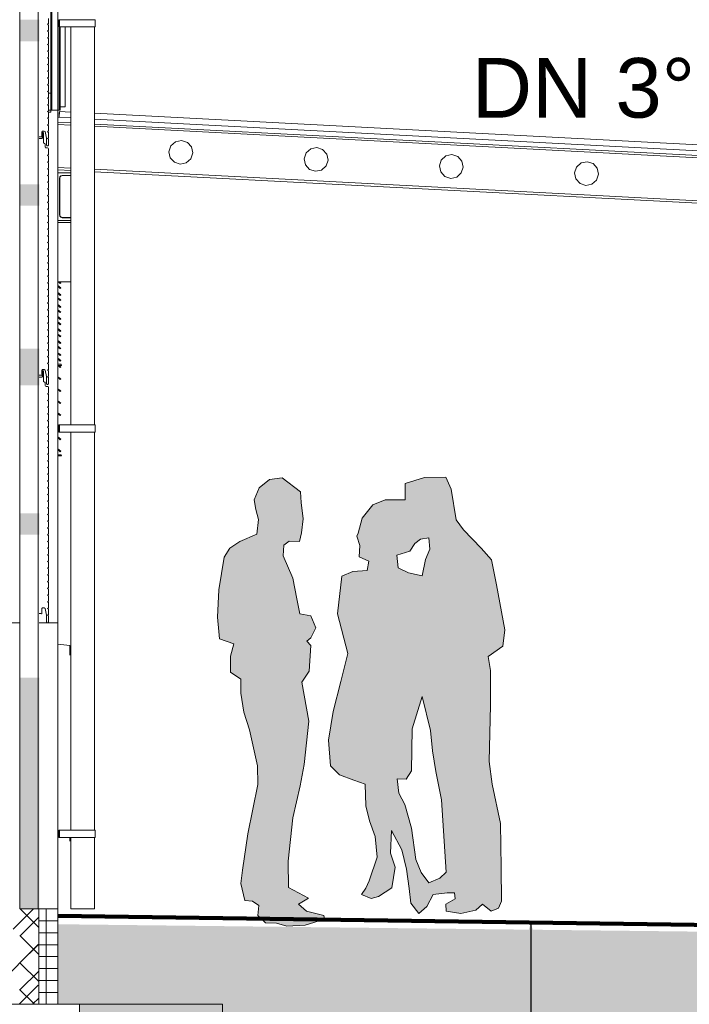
# Model space of a CAD drawing. Header units: metres. Extents: x -69 to 133, y -8 to 26.
# Tile 104 of 108: x 114.09 to 116.89, y -0.4 to 3.73. Entities that reach past the tile are written whole.
import ezdxf

# ---------------------------------------------------------------- set-up
doc = ezdxf.new("R2010")
doc.units = ezdxf.units.M
doc.header["$MEASUREMENT"] = 0
for name, color, linetype in [('10 Fassade', 7, 'Continuous'), ('10 Wand außen', 7, 'Continuous'), ('20 Decke', 7, 'Continuous'), ('20 Fundament', 7, 'Continuous'), ('20 Träger', 7, 'Continuous'), ('30 Dachaufbau', 7, 'Continuous'), ('30 Dachentwässerung', 7, 'Continuous'), ('30 Dachstuhl', 7, 'Continuous'), ('50 Sanitäreinrichtung', 7, 'Continuous'), ('60 Ausstattung außen', 7, 'Continuous'), ('60 Gelände 2D Übersicht', 7, 'Continuous'), ('90 Allgemein Beschriftung', 7, 'Continuous'), ('94 Genehmigungsplanung Bemaßung', 7, 'Continuous')]:
    doc.layers.add(name, color=color, linetype=linetype)
doc.styles.add('ERSTELLTER_STIL_2', font='arial.ttf')
doc.dimstyles.new('ERSTELLTER_STIL__2', dxfattribs={"dimtxt": 0.25, "dimasz": 0.19, "dimexe": 0.18, "dimexo": 0.1, "dimgap": 0, "dimtad": 1, "dimtih": 1, "dimtoh": 1, "dimzin": 0, "dimdsep": 46, "dimtxsty": 'ERSTELLTER_STIL_2', "dimblk": 'ARROWHEAD_6', "dimblk1": 'ARROWHEAD_6', "dimblk2": 'ARROWHEAD_6', "dimcen": 0.09, "dimclrd": 7, "dimclre": 7, "dimclrt": 7, "dimazin": 0, "dimtfac": 1, "dimtdec": 4, "dimtmove": 0, "dimatfit": 3, "dimfxl": 1, "dimtolj": 1, "dimtzin": 0, "dimarcsym": 0})
doc.dimstyles.new('ERSTELLTER_STIL__3', dxfattribs={"dimtxt": 0.18, "dimasz": 0.3648, "dimexe": 0.18, "dimexo": 0.0625, "dimgap": 0, "dimtad": 0, "dimtih": 1, "dimtoh": 1, "dimdec": 4, "dimzin": 0, "dimdsep": 46, "dimcen": 0.09, "dimadec": 0, "dimazin": 0, "dimtfac": 1, "dimtdec": 4, "dimtmove": 0, "dimatfit": 3, "dimldrblk": 'ARROWHEAD_5', "dimfxl": 1, "dimtolj": 1, "dimtzin": 0, "dimarcsym": 0})

# ---------------------------------------------------------------- blocks, each defined once
blk = doc.blocks.new('Gruppierung Kontur 03 27[16]_1', base_point=(115.2467, -0.0701))
at = {"layer": '60 Ausstattung außen', "linetype": 'Continuous', "lineweight": 0, "true_color": 0xffffff}
blk.add_hatch(color=7, dxfattribs=at).paths.add_polyline_path([(115.2626, 1.2376), (115.2497, 1.3003), (115.2331, 1.387), (115.1927, 1.4808), (115.1951, 1.5259), (115.2176, 1.5425), (115.2603, 1.5413), (115.2698, 1.5781), (115.2769, 1.6363), (115.2686, 1.7051), (115.2651, 1.7491), (115.188, 1.8084), (115.1358, 1.8013), (115.0919, 1.7669), (115.0706, 1.7158), (115.0777, 1.6755), (115.0884, 1.6339), (115.0824, 1.5722), (115.0113, 1.5413), (114.9686, 1.5128), (114.9449, 1.476), (114.9235, 1.3383), (114.9176, 1.2244), (114.9223, 1.1638), (114.9259, 1.133), (114.9852, 1.1116), (114.9723, 1.0607), (114.9723, 0.9933), (115.0144, 0.9639), (115.0144, 0.9049), (115.027, 0.8249), (115.051, 0.7513), (115.0848, 0.6), (115.086, 0.5216), (115.0445, 0.3151), (115.022, 0.1631), (115.0149, 0.1074), (115.0315, 0.0361), (115.0635, 0.0326), (115.0907, 0.0148), (115.0866, -0.028), (115.118, -0.0588), (115.1643, -0.06), (115.2082, -0.0719), (115.2852, -0.0683), (115.3659, -0.0422), (115.3635, -0.0268), (115.29, -0.009), (115.2568, 0.0207), (115.2983, 0.0456), (115.2153, 0.0895), (115.2141, 0.1999), (115.2331, 0.3828), (115.2639, 0.5157), (115.2805, 0.6059), (115.2995, 0.7875), (115.271, 0.9512), (115.3018, 0.9976), (115.309, 1.1045), (115.2921, 1.1239), (115.3089, 1.1365), (115.3299, 1.1786), (115.3089, 1.2292)])
h = blk.add_hatch(color=7, dxfattribs=at)
h.paths.add_polyline_path([(115.4631, 1.0712), (115.4335, 0.9537), (115.4015, 0.8279), (115.3825, 0.708), (115.3908, 0.6), (115.4287, 0.5632), (115.488, 0.5406), (115.5367, 0.5228), (115.539, 0.4326), (115.5545, 0.3697), (115.5782, 0.3032), (115.5865, 0.2178), (115.5533, 0.118), (115.539, 0.0872), (115.5212, 0.0599), (115.5616, 0.0444), (115.5924, 0.0528), (115.6481, 0.0884), (115.6624, 0.175), (115.6422, 0.2344), (115.647, 0.3293), (115.6896, 0.2474), (115.7098, 0.1667), (115.7205, 0.086), (115.7276, 0.0243), (115.7608, -0.0185), (115.7952, 0.01), (115.8213, 0.0599), (115.8794, 0.067), (115.9102, 0.0682), (115.9138, 0.0421), (115.8747, 0.0195), (115.8758, -0.009), (115.9375, -0.0185), (116.0004, -0.0054), (116.0283, 0.0206), (116.0644, -0.009), (116.0952, 0.0029), (116.1071, 0.0326), (116.1059, 0.1738), (116.1035, 0.359), (116.068, 0.524), (116.0561, 0.6178), (116.0608, 0.8552), (116.062, 1), (116.0514, 1.0582), (116.1125, 1.1028), (116.1209, 1.1702), (116.0872, 1.3597), (116.0656, 1.4642), (116.0217, 1.5128), (115.9482, 1.59), (115.9173, 1.6315), (115.896, 1.7609), (115.8735, 1.8108), (115.7845, 1.8096), (115.7039, 1.7847), (115.7039, 1.7158), (115.6197, 1.7158), (115.5687, 1.6956), (115.5236, 1.6387), (115.507, 1.5757), (115.5011, 1.5639), (115.5141, 1.5247), (115.5106, 1.4772), (115.5509, 1.4594), (115.545, 1.4202), (115.4845, 1.4155), (115.4382, 1.3965), (115.4204, 1.2374)])
h.paths.add_polyline_path([(115.775, 0.8908), (115.8094, 0.7484), (115.8177, 0.6629), (115.832, 0.5762), (115.8557, 0.4575), (115.8758, 0.1548), (115.8486, 0.1287), (115.8023, 0.1097), (115.7715, 0.1525), (115.7478, 0.2071), (115.73, 0.3388), (115.7027, 0.4385), (115.6778, 0.486), (115.6707, 0.5454), (115.7086, 0.5442), (115.7306, 0.5792), (115.7335, 0.7555)], flags=0)
h.paths.add_polyline_path([(115.7181, 1.4096), (115.6742, 1.4309), (115.6683, 1.4843), (115.7228, 1.501), (115.7442, 1.533), (115.7679, 1.5508), (115.8023, 1.5568), (115.8071, 1.5093), (115.7893, 1.4654), (115.775, 1.3977)], flags=0)
at = {"layer": '60 Ausstattung außen', "color": 7, "linetype": 'Continuous', "lineweight": 13, "flags": 128}
for points in [[(115.2626, 1.2376), (115.2497, 1.3003), (115.2331, 1.387), (115.1927, 1.4808), (115.1951, 1.5259), (115.2176, 1.5425), (115.2603, 1.5413), (115.2698, 1.5781), (115.2769, 1.6363), (115.2686, 1.7051), (115.2651, 1.7491), (115.188, 1.8084), (115.1358, 1.8013), (115.0919, 1.7669), (115.0706, 1.7158), (115.0777, 1.6755), (115.0884, 1.6339), (115.0824, 1.5722), (115.0113, 1.5413), (114.9686, 1.5128), (114.9449, 1.476), (114.9235, 1.3383), (114.9176, 1.2244), (114.9223, 1.1638), (114.9259, 1.133), (114.9852, 1.1116), (114.9723, 1.0607), (114.9723, 0.9933), (115.0144, 0.9639), (115.0144, 0.9049), (115.027, 0.8249), (115.051, 0.7513), (115.0848, 0.6), (115.086, 0.5216), (115.0445, 0.3151), (115.022, 0.1631), (115.0149, 0.1074), (115.0315, 0.0361), (115.0635, 0.0326), (115.0907, 0.0148), (115.0866, -0.028), (115.118, -0.0588), (115.1643, -0.06), (115.2082, -0.0719), (115.2852, -0.0683), (115.3659, -0.0422), (115.3635, -0.0268), (115.29, -0.009), (115.2568, 0.0207), (115.2983, 0.0456), (115.2153, 0.0895), (115.2141, 0.1999), (115.2331, 0.3828), (115.2639, 0.5157), (115.2805, 0.6059), (115.2995, 0.7875), (115.271, 0.9512), (115.3018, 0.9976), (115.309, 1.1045), (115.2921, 1.1239), (115.3089, 1.1365), (115.3299, 1.1786), (115.3089, 1.2292)], [(115.4631, 1.0712), (115.4335, 0.9537), (115.4015, 0.8279), (115.3825, 0.708), (115.3908, 0.6), (115.4287, 0.5632), (115.488, 0.5406), (115.5367, 0.5228), (115.539, 0.4326), (115.5545, 0.3697), (115.5782, 0.3032), (115.5865, 0.2178), (115.5533, 0.118), (115.539, 0.0872), (115.5212, 0.0599), (115.5616, 0.0444), (115.5924, 0.0528), (115.6481, 0.0884), (115.6624, 0.175), (115.6422, 0.2344), (115.647, 0.3293), (115.6896, 0.2474), (115.7098, 0.1667), (115.7205, 0.086), (115.7276, 0.0243), (115.7608, -0.0185), (115.7952, 0.01), (115.8213, 0.0599), (115.8794, 0.067), (115.9102, 0.0682), (115.9138, 0.0421), (115.8747, 0.0195), (115.8758, -0.009), (115.9375, -0.0185), (116.0004, -0.0054), (116.0283, 0.0206), (116.0644, -0.009), (116.0952, 0.0029), (116.1071, 0.0326), (116.1059, 0.1738), (116.1035, 0.359), (116.068, 0.524), (116.0561, 0.6178), (116.0608, 0.8552), (116.062, 1), (116.0514, 1.0582), (116.1125, 1.1028), (116.1209, 1.1702), (116.0872, 1.3597), (116.0656, 1.4642), (116.0217, 1.5128), (115.9482, 1.59), (115.9173, 1.6315), (115.896, 1.7609), (115.8735, 1.8108), (115.7845, 1.8096), (115.7039, 1.7847), (115.7039, 1.7158), (115.6197, 1.7158), (115.5687, 1.6956), (115.5236, 1.6387), (115.507, 1.5757), (115.5011, 1.5639), (115.5141, 1.5247), (115.5106, 1.4772), (115.5509, 1.4594), (115.545, 1.4202), (115.4845, 1.4155), (115.4382, 1.3965), (115.4204, 1.2374)], [(115.7181, 1.4096), (115.6742, 1.4309), (115.6683, 1.4843), (115.7228, 1.501), (115.7442, 1.533), (115.7679, 1.5508), (115.8023, 1.5568), (115.8071, 1.5093), (115.7893, 1.4654), (115.775, 1.3977)], [(115.775, 0.8908), (115.8094, 0.7484), (115.8177, 0.6629), (115.832, 0.5762), (115.8557, 0.4575), (115.8758, 0.1548), (115.8486, 0.1287), (115.8023, 0.1097), (115.7715, 0.1525), (115.7478, 0.2071), (115.73, 0.3388), (115.7027, 0.4385), (115.6778, 0.486), (115.6707, 0.5454), (115.7086, 0.5442), (115.7306, 0.5792), (115.7335, 0.7555)]]:
    blk.add_lwpolyline(points, close=True, dxfattribs=at)
blk = doc.blocks.new('*D76', base_point=(-33214.851, 0))
at = {"layer": '94 Genehmigungsplanung Bemaßung', "color": 7, "linetype": 'Continuous', "lineweight": 13}
for p, q in [((98.4284, 9.0585), (98.4284, 9.4335)), ((114.2584, 9.0585), (114.2584, 9.4335)), ((98.5284, 9.346), (98.3284, 9.146)), ((114.1584, 9.146), (114.3584, 9.346)), ((98.2784, 9.246), (98.4284, 9.246)), ((98.4284, 9.246), (114.2584, 9.246)), ((114.2584, 9.246), (114.4084, 9.246))]:
    blk.add_line(p, q, dxfattribs=at)
at = {"layer": '94 Genehmigungsplanung Bemaßung', "color": 7, "lineweight": 13, "insert": (105.9144, 9.296), "char_height": 0.25, "attachment_point": 7, "style": 'ERSTELLTER_STIL_2'}
blk.add_mtext('\\A1;{\\pql;\\fArial|b0|i0|c0|p0;\\W1.000000;15,83}', dxfattribs=at)
blk = doc.blocks.new('ARROWHEAD_6')
at = {"color": 0, "linetype": 'Continuous', "lineweight": 0}
for p, q in [((-0.5, -0.5), (0.5, 0.5)), ((0, 0), (-1, 0))]:
    blk.add_line(p, q, dxfattribs=at)
blk = doc.blocks.new('*D79', base_point=(-33214.851, 0))
at = {"layer": '94 Genehmigungsplanung Bemaßung', "color": 7, "linetype": 'Continuous', "lineweight": 13}
for p, q in [((106.3384, 8.2585), (106.3384, 8.6335)), ((114.248, 8.2585), (114.248, 8.6335)), ((106.4384, 8.546), (106.2384, 8.346)), ((114.148, 8.346), (114.348, 8.546)), ((106.3384, 8.446), (114.248, 8.446)), ((114.248, 8.446), (114.398, 8.446))]:
    blk.add_line(p, q, dxfattribs=at)
at = {"layer": '94 Genehmigungsplanung Bemaßung', "color": 7, "lineweight": 13, "insert": (109.9595, 8.496), "char_height": 0.25, "attachment_point": 7, "style": 'ERSTELLTER_STIL_2'}
blk.add_mtext('\\A1;{\\pql;\\fArial|b0|i0|c0|p0;\\W1.000000;7,91}', dxfattribs=at)
blk = doc.blocks.new('ARROWHEAD_5')
at = {"linetype": 'Continuous', "lineweight": 0}
blk.add_hatch(color=0, dxfattribs=at).paths.add_polyline_path([(-1, 0.2679), (0, 0), (-1, -0.2679)])
at = {"color": 0, "linetype": 'Continuous', "lineweight": 0}
blk.add_line((0, 0), (-1, 0), dxfattribs=at)

msp = doc.modelspace()

# ---------------------------------------------------------------- hatches: boundary and pattern name
at = {"linetype": 'Continuous', "lineweight": 13}
h = msp.add_hatch(dxfattribs=at)
h.set_pattern_fill('Beton__Stahlbeton_0001', style=0, pattern_type=2)
h.set_pattern_definition([(45, (-33214.85102, 0), (-0.1697056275, 0.1697056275), []), (45, (-33214.93587, 0.08485), (-0.1697056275, 0.1697056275), [0.18, -0.06])])
h.paths.add_polyline_path([(113.9106, 0), (114.1662, 0), (114.1662, -0.4), (113.9106, -0.4), (113.9106, -0.34), (113.9106, -0.2)])
at = {"layer": '10 Wand außen', "linetype": 'Continuous', "lineweight": 18, "true_color": 0xf50000}
for points in [[(114.1705, 3.7295), (114.0884, 3.7295), (114.0884, 3.6395), (114.1705, 3.6395)], [(114.1705, 2.9495), (114.1705, 3.0395), (114.0884, 3.0395), (114.0884, 2.9495)], [(114.0884, 2.3495), (114.0884, 2.2595), (114.1705, 2.2595), (114.1705, 2.3495)], [(114.0884, 2.2521), (114.0884, 2.1958), (114.1705, 2.1958), (114.1705, 2.2521)], [(114.1705, 1.5695), (114.1705, 1.6595), (114.0884, 1.6595), (114.0884, 1.5695)], [(114.1705, 0.9695), (114.0884, 0.9695), (114.0884, 0.8795), (114.1705, 0.8795)], [(114.0884, 0.8696), (114.0884, 0.2876), (114.1705, 0.2876), (114.1705, 0.8696)], [(114.1705, 0.2795), (114.0884, 0.2795), (114.0884, 0.0542), (114.1705, 0.0542)]]:
    msp.add_hatch(color=1, dxfattribs=at).paths.add_polyline_path(points)
at = {"layer": '10 Wand außen', "linetype": 'Continuous', "lineweight": 13, "true_color": 0x000100}
for points in [[(114.0884, 2.2595), (114.0884, 2.2521), (114.1705, 2.2521), (114.1705, 2.2595)], [(114.1705, 0.8795), (114.0884, 0.8795), (114.0884, 0.8696), (114.1705, 0.8696)], [(114.1705, 0.2876), (114.0884, 0.2876), (114.0884, 0.2795), (114.1705, 0.2795)], [(114.1705, 0.0542), (114.0884, 0.0542), (114.0884, 0), (114.1705, 0)]]:
    msp.add_hatch(color=98, dxfattribs=at).paths.add_polyline_path(points)
at = {"layer": '10 Wand außen', "linetype": 'Continuous', "lineweight": 18}
h = msp.add_hatch(dxfattribs=at)
h.set_pattern_fill('Dämmung__hart_1_0001', color=8, style=0, pattern_type=2)
h.set_pattern_definition([(315, (-33214.85102, 0), (0.0565685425, 0.0565685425), []), (45, (-33214.85102, 0), (-0.0565685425, 0.0565685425), [])])
h.paths.add_polyline_path([(114.088, -0.4), (114.168, -0.4), (114.168, 0), (114.0884, 0), (114.0884, -0.2), (114.088, -0.2)])
h = msp.add_hatch(dxfattribs=at)
h.set_pattern_fill('Beton__Fertigteil_Träger_1D', color=8, style=0, pattern_type=2)
h.set_pattern_definition([(0, (-33214.85102, 0), (0, 0.05), []), (90, (-33214.85102, 0), (-0.05, 0), [])])
h.paths.add_polyline_path([(114.248, 0), (114.168, 0), (114.168, -0.4), (114.248, -0.4)])
at = {"layer": '60 Gelände 2D Übersicht', "linetype": 'Continuous', "lineweight": 18, "true_color": 0xffa8a8}
h = msp.add_hatch(dxfattribs=at)
h.set_pattern_fill('Boden__gewachsen_0001', color=21, style=0, pattern_type=2)
h.set_pattern_definition([(45, (-33214.85102, 0), (-0.2121320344, 0.2121320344), []), (45, (-33214.92173, 0.0707), (-0.424264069, 0.424264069), []), (45, (-33214.99244, 0.1414), (-0.424264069, 0.424264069), []), (135, (-33215.06315, 0.21213), (0.07071067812, 0.07071067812), [0.3, -0.3])])
h.paths.add_polyline_path([(93.429, -1.5636), (97.001, 0), (98.3997, -0.0197), (98.4284, -0.4), (98.3384, -0.4), (98.3384, -1), (98.8384, -1), (98.8384, -0.34), (113.8384, -0.34), (113.8384, -1), (114.3384, -1), (114.3384, -0.4), (114.2484, -0.4), (114.248, -0.0642), (128.4645, -0.228), (128.4026, -0.9299), (125.3898, -0.9755), (125.3605, -1.1391), (114.248, -1.25)])

# ---------------------------------------------------------------- linework, layer by layer
at = {"layer": '10 Fassade', "color": 7, "linetype": 'Continuous', "lineweight": 13}
for p, q in [((114.2084, 3.7357), (114.2084, 3.7136)), ((114.2084, 3.7136), (114.2054, 3.7106)), ((114.2084, 3.7076), (114.2054, 3.7106)), ((114.2084, 3.6854), (114.2054, 3.6824)), ((114.2084, 3.6794), (114.2054, 3.6824)), ((114.2084, 3.7076), (114.2084, 3.6854)), ((114.2084, 3.6794), (114.2084, 3.6573)), ((114.2084, 3.6573), (114.2054, 3.6543)), ((114.2084, 3.6513), (114.2054, 3.6543)), ((114.2084, 3.6513), (114.2084, 3.6292)), ((114.2084, 3.6292), (114.2054, 3.6261)), ((114.2084, 3.6232), (114.2054, 3.6261)), ((114.2084, 3.601), (114.2054, 3.598)), ((114.2084, 3.595), (114.2054, 3.598)), ((114.2084, 3.6232), (114.2084, 3.601)), ((114.2084, 3.595), (114.2084, 3.5729)), ((114.2084, 3.5729), (114.2054, 3.5699)), ((114.2084, 3.5669), (114.2054, 3.5699)), ((114.2084, 3.5669), (114.2084, 3.5447)), ((114.2084, 3.5447), (114.2054, 3.5417)), ((114.2084, 3.5387), (114.2054, 3.5417)), ((114.2084, 3.5166), (114.2054, 3.5136)), ((114.2084, 3.5106), (114.2054, 3.5136)), ((114.2084, 3.5387), (114.2084, 3.5166)), ((114.2084, 3.5106), (114.2084, 3.4884)), ((114.2084, 3.4884), (114.2054, 3.4854)), ((114.2084, 3.4824), (114.2054, 3.4854)), ((114.2084, 3.4824), (114.2084, 3.4603)), ((114.2084, 3.4603), (114.2054, 3.4573)), ((114.2084, 3.4543), (114.2054, 3.4573)), ((114.2084, 3.4321), (114.2054, 3.4291)), ((114.2084, 3.4261), (114.2054, 3.4291)), ((114.2084, 3.4543), (114.2084, 3.4321)), ((114.2084, 3.404), (114.2054, 3.401)), ((114.2084, 3.398), (114.2054, 3.401)), ((114.2084, 3.4261), (114.2084, 3.404)), ((114.2084, 3.398), (114.2084, 3.3759)), ((114.2084, 3.3759), (114.2054, 3.3729)), ((114.2084, 3.3699), (114.2054, 3.3729)), ((114.2084, 3.3477), (114.2054, 3.3447)), ((114.2084, 3.3699), (114.2084, 3.3477)), ((114.2084, 3.3417), (114.2054, 3.3447)), ((114.2084, 3.3196), (114.2054, 3.3166)), ((114.2084, 3.3136), (114.2054, 3.3166)), ((114.2084, 3.3417), (114.2084, 3.3196)), ((114.2084, 3.3136), (114.2084, 3.2914)), ((114.1843, 3.263), (114.1822, 3.2621)), ((114.1915, 3.263), (114.1843, 3.263)), ((114.1945, 3.2606), (114.1915, 3.263)), ((114.2084, 3.2914), (114.2054, 3.2884)), ((114.2084, 3.2854), (114.2054, 3.2884)), ((114.2084, 3.2633), (114.2054, 3.2603)), ((114.2084, 3.2854), (114.2084, 3.2633)), ((114.1769, 3.2391), (114.1705, 3.2391)), ((114.1783, 3.231), (114.1705, 3.231)), ((114.179, 3.238), (114.1769, 3.2391)), ((114.1805, 3.231), (114.1783, 3.231)), ((114.1806, 3.2398), (114.179, 3.238)), ((114.1835, 3.234), (114.1805, 3.231)), ((114.1814, 3.248), (114.1806, 3.2398)), ((114.1822, 3.2621), (114.1814, 3.26)), ((114.1814, 3.26), (114.1814, 3.248)), ((114.1857, 3.258), (114.1835, 3.2558)), ((114.1835, 3.2558), (114.1835, 3.234)), ((114.1862, 3.258), (114.1857, 3.258)), ((114.1886, 3.2556), (114.1862, 3.258)), ((114.1886, 3.2556), (114.1886, 3.213)), ((114.2004, 3.2329), (114.1945, 3.2606)), ((114.2004, 3.2329), (114.2004, 3.204)), ((114.2084, 3.2573), (114.2054, 3.2603)), ((114.2084, 3.2351), (114.2054, 3.2321)), ((114.2084, 3.2291), (114.2054, 3.2321)), ((114.2084, 3.2573), (114.2084, 3.2351)), ((114.2084, 3.2291), (114.2084, 3.204)), ((114.1916, 3.21), (114.1886, 3.213)), ((114.1926, 3.21), (114.1916, 3.21)), ((114.1947, 3.2091), (114.1926, 3.21)), ((114.1956, 3.207), (114.1947, 3.2091)), ((114.1956, 3.207), (114.1956, 3.195)), ((114.1965, 3.1929), (114.1956, 3.195)), ((114.1986, 3.192), (114.1965, 3.1929)), ((114.2054, 3.192), (114.1986, 3.192)), ((114.2024, 3.2005), (114.2004, 3.204)), ((114.2064, 3.2005), (114.2024, 3.2005)), ((114.2075, 3.1911), (114.2054, 3.192)), ((114.2084, 3.204), (114.2064, 3.2005)), ((114.2084, 3.189), (114.2075, 3.1911)), ((114.2084, 3.189), (114.2084, 3.1639)), ((114.2084, 3.1639), (114.2054, 3.1609)), ((114.2084, 3.1579), (114.2054, 3.1609)), ((114.2084, 3.1579), (114.2084, 3.1357)), ((114.2084, 3.1357), (114.2054, 3.1327)), ((114.2084, 3.1297), (114.2054, 3.1327)), ((114.2084, 3.1076), (114.2054, 3.1046)), ((114.2084, 3.1016), (114.2054, 3.1046)), ((114.2084, 3.1297), (114.2084, 3.1076)), ((114.2084, 3.1016), (114.2084, 3.0794)), ((114.2084, 3.0794), (114.2054, 3.0764)), ((114.2084, 3.0734), (114.2054, 3.0764)), ((114.2084, 3.0734), (114.2084, 3.0513)), ((114.2084, 3.0513), (114.2054, 3.0483)), ((114.2084, 3.0453), (114.2054, 3.0483)), ((114.2084, 3.0231), (114.2054, 3.0202)), ((114.2084, 3.0171), (114.2054, 3.0202)), ((114.2084, 3.0453), (114.2084, 3.0231)), ((114.2084, 3.0171), (114.2084, 2.995)), ((114.2084, 2.995), (114.2054, 2.992)), ((114.2084, 2.989), (114.2054, 2.992)), ((114.2084, 2.989), (114.2084, 2.9669)), ((114.2084, 2.9669), (114.2054, 2.9639)), ((114.2084, 2.9609), (114.2054, 2.9639)), ((114.2084, 2.9387), (114.2054, 2.9357)), ((114.2084, 2.9327), (114.2054, 2.9357)), ((114.2084, 2.9609), (114.2084, 2.9387)), ((114.2084, 2.9327), (114.2084, 2.9106)), ((114.2084, 2.9106), (114.2054, 2.9076)), ((114.2084, 2.9046), (114.2054, 2.9076)), ((114.2084, 2.9046), (114.2084, 2.8824)), ((114.2084, 2.8824), (114.2054, 2.8794)), ((114.2084, 2.8764), (114.2054, 2.8794)), ((114.2084, 2.8543), (114.2054, 2.8513)), ((114.2084, 2.8483), (114.2054, 2.8513)), ((114.2084, 2.8764), (114.2084, 2.8543)), ((114.2084, 2.8262), (114.2054, 2.8232)), ((114.2084, 2.8201), (114.2054, 2.8232)), ((114.2084, 2.8483), (114.2084, 2.8262)), ((114.2084, 2.8201), (114.2084, 2.798)), ((114.2084, 2.798), (114.2054, 2.795)), ((114.2084, 2.792), (114.2054, 2.795)), ((114.2084, 2.7699), (114.2054, 2.7669)), ((114.2084, 2.792), (114.2084, 2.7699)), ((114.2084, 2.7639), (114.2054, 2.7669)), ((114.2084, 2.7417), (114.2054, 2.7387)), ((114.2084, 2.7357), (114.2054, 2.7387)), ((114.2084, 2.7639), (114.2084, 2.7417)), ((114.2084, 2.7357), (114.2084, 2.7136)), ((114.2084, 2.7136), (114.2054, 2.7106)), ((114.2084, 2.7076), (114.2054, 2.7106)), ((114.2084, 2.6854), (114.2054, 2.6824)), ((114.2084, 2.7076), (114.2084, 2.6854)), ((114.2084, 2.6794), (114.2054, 2.6824)), ((114.2084, 2.6573), (114.2054, 2.6543)), ((114.2084, 2.6513), (114.2054, 2.6543)), ((114.2084, 2.6794), (114.2084, 2.6573)), ((114.2084, 2.6513), (114.2084, 2.6292)), ((114.2084, 2.6292), (114.2054, 2.6261)), ((114.2084, 2.6231), (114.2054, 2.6261)), ((114.2084, 2.6231), (114.2084, 2.601)), ((114.2084, 2.601), (114.2054, 2.598)), ((114.2084, 2.595), (114.2054, 2.598)), ((114.2084, 2.5729), (114.2054, 2.5699)), ((114.2084, 2.5669), (114.2054, 2.5699)), ((114.2084, 2.595), (114.2084, 2.5729)), ((114.2084, 2.5669), (114.2084, 2.5447)), ((114.2084, 2.5447), (114.2054, 2.5417)), ((114.2084, 2.5387), (114.2054, 2.5417)), ((114.2084, 2.5387), (114.2084, 2.5166)), ((114.2084, 2.5166), (114.2054, 2.5136)), ((114.2084, 2.5106), (114.2054, 2.5136)), ((114.2084, 2.4884), (114.2054, 2.4854)), ((114.2084, 2.4824), (114.2054, 2.4854)), ((114.2084, 2.5106), (114.2084, 2.4884)), ((114.2084, 2.4824), (114.2084, 2.4603)), ((114.2084, 2.4603), (114.2054, 2.4573)), ((114.2084, 2.4543), (114.2054, 2.4573)), ((114.2084, 2.4543), (114.2084, 2.4321)), ((114.2084, 2.4321), (114.2054, 2.4291)), ((114.2084, 2.4261), (114.2054, 2.4291)), ((114.2084, 2.404), (114.2054, 2.401)), ((114.2084, 2.398), (114.2054, 2.401)), ((114.2084, 2.4261), (114.2084, 2.404)), ((114.2084, 2.398), (114.2084, 2.3759)), ((114.2084, 2.3759), (114.2054, 2.3729)), ((114.2084, 2.3699), (114.2054, 2.3729)), ((114.2084, 2.3699), (114.2084, 2.3477)), ((114.2084, 2.3477), (114.2054, 2.3447)), ((114.2084, 2.3417), (114.2054, 2.3447)), ((114.2084, 2.3196), (114.2054, 2.3166)), ((114.2084, 2.3136), (114.2054, 2.3166)), ((114.2084, 2.3417), (114.2084, 2.3196)), ((114.2084, 2.3136), (114.2084, 2.2914)), ((114.2084, 2.2914), (114.2054, 2.2884)), ((114.2084, 2.2854), (114.2054, 2.2884)), ((114.2084, 2.2854), (114.2084, 2.2633)), ((114.1769, 2.2391), (114.1705, 2.2391)), ((114.1783, 2.231), (114.1705, 2.231)), ((114.179, 2.238), (114.1769, 2.2391)), ((114.1805, 2.231), (114.1783, 2.231)), ((114.1806, 2.2398), (114.179, 2.238)), ((114.1835, 2.234), (114.1805, 2.231)), ((114.1814, 2.248), (114.1806, 2.2398)), ((114.1822, 2.2621), (114.1814, 2.26)), ((114.1814, 2.26), (114.1814, 2.248)), ((114.1843, 2.263), (114.1822, 2.2621)), ((114.1857, 2.258), (114.1835, 2.2558)), ((114.1835, 2.2558), (114.1835, 2.234)), ((114.1915, 2.263), (114.1843, 2.263)), ((114.1862, 2.258), (114.1857, 2.258)), ((114.1886, 2.2556), (114.1862, 2.258)), ((114.1886, 2.2556), (114.1886, 2.213)), ((114.1945, 2.2606), (114.1915, 2.263)), ((114.2004, 2.2329), (114.1945, 2.2606)), ((114.2004, 2.2329), (114.2004, 2.204)), ((114.2084, 2.2633), (114.2054, 2.2603)), ((114.2084, 2.2573), (114.2054, 2.2603)), ((114.2084, 2.2351), (114.2054, 2.2321)), ((114.2084, 2.2291), (114.2054, 2.2321)), ((114.2084, 2.2573), (114.2084, 2.2351)), ((114.1916, 2.21), (114.1886, 2.213)), ((114.1926, 2.21), (114.1916, 2.21)), ((114.1947, 2.2091), (114.1926, 2.21)), ((114.1956, 2.207), (114.1947, 2.2091)), ((114.1956, 2.207), (114.1956, 2.195)), ((114.1965, 2.1929), (114.1956, 2.195)), ((114.1986, 2.192), (114.1965, 2.1929)), ((114.2054, 2.192), (114.1986, 2.192)), ((114.2024, 2.2005), (114.2004, 2.204)), ((114.2064, 2.2005), (114.2024, 2.2005)), ((114.2075, 2.1911), (114.2054, 2.192)), ((114.2084, 2.204), (114.2064, 2.2005)), ((114.2084, 2.189), (114.2075, 2.1911)), ((114.2084, 2.2291), (114.2084, 2.204)), ((114.2084, 2.189), (114.2084, 2.1639)), ((114.2084, 2.1639), (114.2054, 2.1609)), ((114.2084, 2.1579), (114.2054, 2.1609)), ((114.2084, 2.1579), (114.2084, 2.1357)), ((114.2084, 2.1357), (114.2054, 2.1327)), ((114.2084, 2.1297), (114.2054, 2.1327)), ((114.2084, 2.1076), (114.2054, 2.1046)), ((114.2084, 2.1297), (114.2084, 2.1076)), ((114.2084, 2.1016), (114.2054, 2.1046)), ((114.2084, 2.0794), (114.2054, 2.0764)), ((114.2084, 2.0734), (114.2054, 2.0764)), ((114.2084, 2.1016), (114.2084, 2.0794)), ((114.2084, 2.0734), (114.2084, 2.0513)), ((114.2084, 2.0513), (114.2054, 2.0483)), ((114.2084, 2.0453), (114.2054, 2.0483)), ((114.2084, 2.0453), (114.2084, 2.0231)), ((114.2084, 2.0231), (114.2054, 2.0202)), ((114.2084, 2.0171), (114.2054, 2.0202)), ((114.2084, 1.995), (114.2054, 1.992)), ((114.2084, 1.989), (114.2054, 1.992)), ((114.2084, 2.0171), (114.2084, 1.995)), ((114.2084, 1.989), (114.2084, 1.9669)), ((114.2084, 1.9669), (114.2054, 1.9639)), ((114.2084, 1.9609), (114.2054, 1.9639)), ((114.2084, 1.9609), (114.2084, 1.9387)), ((114.2084, 1.9387), (114.2054, 1.9357)), ((114.2084, 1.9327), (114.2054, 1.9357)), ((114.2084, 1.9106), (114.2054, 1.9076)), ((114.2084, 1.9046), (114.2054, 1.9076)), ((114.2084, 1.9327), (114.2084, 1.9106)), ((114.2084, 1.9046), (114.2084, 1.8824)), ((114.2084, 1.8824), (114.2054, 1.8794)), ((114.2084, 1.8764), (114.2054, 1.8794)), ((114.2084, 1.8764), (114.2084, 1.8543)), ((114.2084, 1.8543), (114.2054, 1.8513)), ((114.2084, 1.8483), (114.2054, 1.8513)), ((114.2084, 1.8261), (114.2054, 1.8232)), ((114.2084, 1.8202), (114.2054, 1.8232)), ((114.2084, 1.8483), (114.2084, 1.8261)), ((114.2084, 1.8202), (114.2084, 1.798)), ((114.2084, 1.798), (114.2054, 1.795)), ((114.2084, 1.792), (114.2054, 1.795)), ((114.2084, 1.792), (114.2084, 1.7699)), ((114.2084, 1.7699), (114.2054, 1.7669)), ((114.2084, 1.7639), (114.2054, 1.7669)), ((114.2084, 1.7417), (114.2054, 1.7387)), ((114.2084, 1.7357), (114.2054, 1.7387)), ((114.2084, 1.7639), (114.2084, 1.7417)), ((114.2084, 1.7357), (114.2084, 1.7136)), ((114.2084, 1.7136), (114.2054, 1.7106)), ((114.2084, 1.7076), (114.2054, 1.7106)), ((114.2084, 1.7076), (114.2084, 1.6854)), ((114.2084, 1.6854), (114.2054, 1.6824)), ((114.2084, 1.6794), (114.2054, 1.6824)), ((114.2084, 1.6573), (114.2054, 1.6543)), ((114.2084, 1.6513), (114.2054, 1.6543)), ((114.2084, 1.6794), (114.2084, 1.6573)), ((114.2084, 1.6292), (114.2054, 1.6261)), ((114.2084, 1.6232), (114.2054, 1.6261)), ((114.2084, 1.6513), (114.2084, 1.6292)), ((114.2084, 1.6232), (114.2084, 1.601)), ((114.2084, 1.601), (114.2054, 1.598)), ((114.2084, 1.595), (114.2054, 1.598)), ((114.2084, 1.5729), (114.2054, 1.5699)), ((114.2084, 1.5669), (114.2054, 1.5699)), ((114.2084, 1.595), (114.2084, 1.5729)), ((114.2084, 1.5447), (114.2054, 1.5417)), ((114.2084, 1.5387), (114.2054, 1.5417)), ((114.2084, 1.5669), (114.2084, 1.5447)), ((114.2084, 1.5387), (114.2084, 1.5166)), ((114.2084, 1.5166), (114.2054, 1.5136)), ((114.2084, 1.5106), (114.2054, 1.5136)), ((114.2084, 1.4884), (114.2054, 1.4854)), ((114.2084, 1.5106), (114.2084, 1.4884)), ((114.2084, 1.4824), (114.2054, 1.4854)), ((114.2084, 1.4603), (114.2054, 1.4573)), ((114.2084, 1.4543), (114.2054, 1.4573)), ((114.2084, 1.4824), (114.2084, 1.4603)), ((114.2084, 1.4543), (114.2084, 1.4321)), ((114.2084, 1.4321), (114.2054, 1.4291)), ((114.2084, 1.4261), (114.2054, 1.4291)), ((114.2084, 1.4261), (114.2084, 1.404)), ((114.2084, 1.404), (114.2054, 1.401)), ((114.2084, 1.398), (114.2054, 1.401)), ((114.2084, 1.3759), (114.2054, 1.3729)), ((114.2084, 1.3699), (114.2054, 1.3729)), ((114.2084, 1.398), (114.2084, 1.3759)), ((114.2084, 1.3699), (114.2084, 1.3477)), ((114.2084, 1.3477), (114.2054, 1.3447)), ((114.2084, 1.3417), (114.2054, 1.3447)), ((114.2084, 1.3417), (114.2084, 1.3196)), ((114.2084, 1.3196), (114.2054, 1.3166)), ((114.2084, 1.3136), (114.2054, 1.3166)), ((114.2084, 1.2914), (114.2054, 1.2884)), ((114.2084, 1.2854), (114.2054, 1.2884)), ((114.2084, 1.3136), (114.2084, 1.2914)), ((114.2084, 1.2854), (114.2084, 1.2633)), ((114.1769, 1.2391), (114.1705, 1.2391)), ((114.179, 1.238), (114.1769, 1.2391)), ((114.1806, 1.2398), (114.179, 1.238)), ((114.1814, 1.248), (114.1806, 1.2398)), ((114.1822, 1.2621), (114.1814, 1.26)), ((114.1814, 1.26), (114.1814, 1.248)), ((114.1843, 1.263), (114.1822, 1.2621)), ((114.1915, 1.263), (114.1843, 1.263)), ((114.1945, 1.2606), (114.1915, 1.263)), ((114.2004, 1.2329), (114.1945, 1.2606)), ((114.2084, 1.2633), (114.2054, 1.2603)), ((114.2084, 1.2573), (114.2054, 1.2603)), ((114.2084, 1.2573), (114.2084, 1.2351)), ((114.2004, 1.2329), (114.2004, 1.204)), ((114.2024, 1.2005), (114.2004, 1.204)), ((114.2064, 1.2005), (114.2024, 1.2005)), ((114.2084, 1.2351), (114.2054, 1.2321)), ((114.2084, 1.2291), (114.2054, 1.2321)), ((114.2084, 1.204), (114.2064, 1.2005)), ((114.2084, 1.2291), (114.2084, 1.204))]:
    msp.add_line(p, q, dxfattribs=at)
at = {"layer": '10 Wand außen', "color": 7, "linetype": 'Continuous', "lineweight": 13}
for p, q in [((114.0884, 4.5), (114.0884, 0)), ((114.2184, 3.35), (114.2084, 3.35)), ((114.2484, 3.35), (114.2184, 3.35)), ((114.2484, -0.37), (114.2484, 3.35)), ((114.3024, 2.9), (114.2655, 2.9)), ((114.3024, 2.88), (114.2484, 2.88)), ((114.2484, 2.63), (114.3024, 2.63)), ((114.2484, 2.6146), (114.2601, 2.6053)), ((114.2586, 2.6027), (114.2484, 2.6108)), ((114.2586, 2.6239), (114.2509, 2.63)), ((114.2557, 2.63), (114.2601, 2.6265)), ((114.2601, 2.6265), (114.2586, 2.6239)), ((114.2601, 2.6053), (114.2586, 2.6027)), ((114.2484, 2.5854), (114.2601, 2.576)), ((114.2586, 2.5735), (114.2484, 2.5816)), ((114.2484, 2.5639), (114.2601, 2.5545)), ((114.2601, 2.576), (114.2586, 2.5735)), ((114.2586, 2.5519), (114.2484, 2.5601)), ((114.2484, 2.535), (114.2601, 2.5256)), ((114.2586, 2.523), (114.2484, 2.5312)), ((114.2601, 2.5545), (114.2586, 2.5519)), ((114.2601, 2.5256), (114.2586, 2.523)), ((114.2484, 2.5131), (114.2601, 2.5037)), ((114.2586, 2.5012), (114.2484, 2.5093)), ((114.2484, 2.4845), (114.2601, 2.4752)), ((114.2586, 2.4726), (114.2484, 2.4807)), ((114.2601, 2.5037), (114.2586, 2.5012)), ((114.2484, 2.4623), (114.2601, 2.453)), ((114.2586, 2.4504), (114.2484, 2.4585)), ((114.2601, 2.4752), (114.2586, 2.4726)), ((114.2601, 2.453), (114.2586, 2.4504)), ((114.2484, 2.4341), (114.2601, 2.4248)), ((114.2586, 2.4222), (114.2484, 2.4303)), ((114.2484, 2.4116), (114.2601, 2.4022)), ((114.2586, 2.3996), (114.2484, 2.4078)), ((114.2601, 2.4248), (114.2586, 2.4222)), ((114.2601, 2.4022), (114.2586, 2.3996)), ((114.2484, 2.3837), (114.2601, 2.3743)), ((114.2586, 2.3717), (114.2484, 2.3799)), ((114.2484, 2.3608), (114.2601, 2.3514)), ((114.2586, 2.3489), (114.2484, 2.357)), ((114.2601, 2.3743), (114.2586, 2.3717)), ((114.2484, 2.3333), (114.2601, 2.3239)), ((114.2586, 2.3213), (114.2484, 2.3295)), ((114.2601, 2.3514), (114.2586, 2.3489)), ((114.2601, 2.3239), (114.2586, 2.3213)), ((114.2484, 2.31), (114.2601, 2.3007)), ((114.2586, 2.2981), (114.2484, 2.3062)), ((114.2484, 2.2845), (114.2619, 2.2845)), ((114.2634, 2.28), (114.2484, 2.28)), ((114.2586, 2.2709), (114.2484, 2.279)), ((114.2519, 2.28), (114.2601, 2.2735)), ((114.2601, 2.3007), (114.2586, 2.2981)), ((114.2601, 2.2735), (114.2586, 2.2709)), ((114.2619, 2.2845), (114.2619, 2.2815)), ((114.2619, 2.2815), (114.2634, 2.2815)), ((114.2634, 2.2815), (114.2634, 2.28)), ((114.2484, 2.2324), (114.2601, 2.2231)), ((114.2586, 2.2205), (114.2484, 2.2286)), ((114.2601, 2.2231), (114.2586, 2.2205)), ((114.2484, 2.182), (114.2601, 2.1726)), ((114.2586, 2.17), (114.2484, 2.1782)), ((114.2601, 2.1726), (114.2586, 2.17)), ((114.2484, 2.1316), (114.2601, 2.1222)), ((114.2586, 2.1196), (114.2484, 2.1278)), ((114.2601, 2.1222), (114.2586, 2.1196)), ((114.2484, 2.0811), (114.2601, 2.0718)), ((114.2586, 2.0692), (114.2484, 2.0773)), ((114.2601, 2.0718), (114.2586, 2.0692)), ((114.2484, 2.0307), (114.2525, 2.0274)), ((114.2525, 2.0236), (114.2484, 2.0269)), ((114.2484, 1.9803), (114.2601, 1.9709)), ((114.2586, 1.9683), (114.2484, 1.9765)), ((114.2601, 1.9709), (114.2586, 1.9683)), ((114.2484, 1.9299), (114.2601, 1.9205)), ((114.2586, 1.9179), (114.2484, 1.9261)), ((114.2484, 1.9045), (114.2619, 1.9045)), ((114.2634, 1.9), (114.2484, 1.9)), ((114.2601, 1.9205), (114.2586, 1.9179)), ((114.2619, 1.9045), (114.2619, 1.9015)), ((114.2619, 1.9015), (114.2634, 1.9015)), ((114.2634, 1.9015), (114.2634, 1.9)), ((113.928, 1.2), (114.0884, 1.2)), ((114.1705, 1.2), (114.248, 1.2)), ((114.248, 1.2), (114.248, 0)), ((114.2484, 1.11), (114.2984, 1.1044)), ((114.2984, 1.1044), (114.2984, 1.0644)), ((114.2484, 0.33), (114.2525, 0.3295)), ((114.2984, 0.3), (114.2984, 0.2844)), ((114.168, 0), (114.168, -0.4)), ((114.248, 0), (114.248, -0.4)), ((114.248, -0.37), (114.2484, -0.37)), ((114.2484, -0.4), (114.2484, -0.37))]:
    msp.add_line(p, q, dxfattribs=at)
at = {"layer": '10 Wand außen', "color": 8, "linetype": 'Continuous', "lineweight": 18, "flags": 128}
for points in [[(114.248, 0), (114.168, 0), (114.0884, 0)], [(114.248, -0.4), (114.168, -0.4), (114.088, -0.4), (113.928, -0.4)]]:
    msp.add_lwpolyline(points, dxfattribs=at)
at = {"layer": '20 Decke', "color": 7, "linetype": 'Continuous', "lineweight": 13}
for p, q in [((114.1662, 4.5), (114.1662, 0)), ((114.2484, 4.5), (114.2484, 0))]:
    msp.add_line(p, q, dxfattribs=at)
at = {"layer": '20 Fundament', "color": 7, "linetype": 'Continuous', "lineweight": 13}
for p, q in [((114.3384, -0.4), (114.248, -0.4)), ((114.9384, -0.4), (114.3384, -0.4)), ((114.3384, -0.4), (114.3384, -1)), ((114.9384, -1), (114.9384, -0.4))]:
    msp.add_line(p, q, dxfattribs=at)
at = {"layer": '20 Träger', "color": 7, "linetype": 'Continuous', "lineweight": 13}
for p, q in [((114.2184, 3.4222), (114.2084, 3.4222)), ((114.2184, 3.35), (114.2184, 3.4222)), ((114.2184, 3.3418), (114.2184, 3.35)), ((114.2082, 3.3418), (114.2184, 3.3418))]:
    msp.add_line(p, q, dxfattribs=at)
at = {"layer": '30 Dachaufbau', "color": 7, "linetype": 'Continuous', "lineweight": 13}
for p, q in [((114.2484, 3.3205), (114.3024, 3.3177)), ((114.4024, 3.3124), (119.2471, 3.0585)), ((114.2484, 3.3005), (114.3024, 3.2977)), ((114.4024, 3.2924), (119.246, 3.0386))]:
    msp.add_line(p, q, dxfattribs=at)
at = {"layer": '30 Dachentwässerung', "color": 7, "linetype": 'Continuous', "lineweight": 13}
for p, q in [((114.2545, 3.73), (114.2525, 3.73)), ((114.2525, 3.7), (114.2525, 3.73)), ((114.3525, 3.73), (114.2545, 3.73)), ((114.2545, 3.7), (114.2545, 3.73)), ((114.3785, 3.73), (114.3525, 3.73)), ((114.3975, 3.73), (114.3785, 3.73)), ((114.4045, 3.73), (114.3975, 3.73)), ((114.4045, 3.7), (114.4045, 3.73)), ((114.2545, 3.7), (114.2525, 3.7)), ((114.3525, 3.7), (114.2545, 3.7)), ((114.3024, 3.7), (114.3024, 2.03)), ((114.3785, 3.7), (114.3525, 3.7)), ((114.3975, 3.7), (114.3785, 3.7)), ((114.4045, 3.7), (114.3975, 3.7)), ((114.4024, 3.7), (114.4024, 2.03)), ((114.2545, 2.03), (114.2525, 2.03)), ((114.2525, 2), (114.2525, 2.03)), ((114.3525, 2.03), (114.2545, 2.03)), ((114.2545, 2), (114.2545, 2.03)), ((114.3785, 2.03), (114.3525, 2.03)), ((114.3975, 2.03), (114.3785, 2.03)), ((114.4045, 2.03), (114.3975, 2.03)), ((114.4045, 2), (114.4045, 2.03)), ((114.2545, 2), (114.2525, 2)), ((114.3525, 2), (114.2545, 2)), ((114.3024, 2), (114.3024, 0.33)), ((114.3785, 2), (114.3525, 2)), ((114.3975, 2), (114.3785, 2)), ((114.4045, 2), (114.3975, 2)), ((114.4024, 2), (114.4024, 0.33)), ((114.2545, 0.33), (114.2525, 0.33)), ((114.2525, 0.3), (114.2525, 0.33)), ((114.2545, 0.3), (114.2525, 0.3)), ((114.3525, 0.33), (114.2545, 0.33)), ((114.2545, 0.3), (114.2545, 0.33)), ((114.3525, 0.3), (114.2545, 0.3)), ((114.3024, 0.3), (114.3024, 0)), ((114.3785, 0.33), (114.3525, 0.33)), ((114.3785, 0.3), (114.3525, 0.3)), ((114.3975, 0.33), (114.3785, 0.33)), ((114.3975, 0.3), (114.3785, 0.3)), ((114.4045, 0.33), (114.3975, 0.33)), ((114.4045, 0.3), (114.3975, 0.3)), ((114.4024, 0.3), (114.4024, 0)), ((114.4045, 0.3), (114.4045, 0.33)), ((114.3024, 0), (114.3091, 0)), ((114.3091, 0), (114.3274, 0)), ((114.3274, 0), (114.3524, 0)), ((114.3524, 0), (114.3774, 0)), ((114.3774, 0), (114.3957, 0)), ((114.3957, 0), (114.4024, 0))]:
    msp.add_line(p, q, dxfattribs=at)
at = {"layer": '30 Dachstuhl', "color": 7, "linetype": 'Continuous', "lineweight": 13}
for p, q in [((114.2533, 3.3214), (114.2535, 3.3242)), ((114.2533, 3.3203), (114.2533, 3.3214)), ((114.2535, 3.3242), (114.2544, 3.3412)), ((114.2539, 3.3202), (114.254, 3.3214)), ((114.254, 3.3214), (114.2541, 3.3242)), ((114.2541, 3.3242), (114.255, 3.3412)), ((114.2544, 3.3412), (114.2545, 3.344)), ((114.2545, 3.344), (114.2546, 3.3452)), ((114.2552, 3.3451), (114.2546, 3.3452)), ((114.255, 3.3412), (114.2552, 3.344)), ((114.2552, 3.344), (114.2552, 3.3452)), ((114.3024, 3.3427), (114.2552, 3.3452)), ((114.2552, 3.3452), (114.2552, 3.3452)), ((114.2552, 3.3452), (114.2552, 3.3452)), ((114.2552, 3.3452), (114.2552, 3.3452)), ((114.2552, 3.3452), (114.2552, 3.3452)), ((114.2552, 3.3452), (114.2552, 3.3452)), ((114.2552, 3.3452), (114.2552, 3.3452)), ((114.2552, 3.3452), (114.2552, 3.3452)), ((114.2552, 3.3452), (114.2552, 3.3452)), ((119.2484, 3.0835), (114.4024, 3.3375)), ((114.3024, 3.2879), (114.2484, 3.2907)), ((119.2471, 3.0288), (114.4024, 3.2827)), ((114.7664, 3.2235), (114.7411, 3.2182)), ((114.791, 3.2155), (114.7664, 3.2235)), ((114.7219, 3.2008), (114.7139, 3.1762)), ((114.7411, 3.2182), (114.7219, 3.2008)), ((114.7411, 3.2182), (114.7411, 3.2182)), ((114.8084, 3.1963), (114.791, 3.2155)), ((114.8137, 3.171), (114.8084, 3.1963)), ((115.3078, 3.1885), (115.2885, 3.1711)), ((115.3331, 3.1938), (115.3078, 3.1885)), ((115.3078, 3.1885), (115.3078, 3.1885)), ((115.3577, 3.1858), (115.3331, 3.1938)), ((115.3331, 3.1938), (115.3331, 3.1938)), ((115.375, 3.1666), (115.3577, 3.1858)), ((114.7139, 3.1762), (114.7193, 3.1509)), ((114.7193, 3.1509), (114.7366, 3.1317)), ((114.7865, 3.1291), (114.8057, 3.1464)), ((114.8057, 3.1464), (114.8137, 3.171)), ((115.2885, 3.1711), (115.2805, 3.1465)), ((115.2805, 3.1465), (115.2859, 3.1212)), ((115.3724, 3.1167), (115.3804, 3.1413)), ((115.3804, 3.1413), (115.375, 3.1666)), ((115.8552, 3.1414), (115.8472, 3.1168)), ((115.8744, 3.1588), (115.8552, 3.1414)), ((115.8997, 3.1641), (115.8744, 3.1588)), ((115.8744, 3.1588), (115.8744, 3.1588)), ((115.9243, 3.1561), (115.8997, 3.1641)), ((115.8997, 3.1641), (115.8997, 3.1641)), ((115.9417, 3.1369), (115.9243, 3.1561)), ((114.2484, 3.1105), (114.3024, 3.1077)), ((114.3024, 3.0977), (114.2484, 3.1005)), ((114.4024, 3.1024), (119.2471, 2.8485)), ((114.7366, 3.1317), (114.7612, 3.1237)), ((114.7612, 3.1237), (114.7865, 3.1291)), ((114.7612, 3.1237), (114.7612, 3.1237)), ((115.2859, 3.1212), (115.3032, 3.102)), ((115.3032, 3.102), (115.3278, 3.094)), ((115.3278, 3.094), (115.3532, 3.0994)), ((115.3532, 3.0994), (115.3724, 3.1167)), ((115.8472, 3.1168), (115.8526, 3.0915)), ((115.939, 3.087), (115.947, 3.1116)), ((115.947, 3.1116), (115.9417, 3.1369)), ((116.4218, 3.1117), (116.4138, 3.0871)), ((116.4411, 3.1291), (116.4218, 3.1117)), ((116.4664, 3.1344), (116.4411, 3.1291)), ((116.4411, 3.1291), (116.4411, 3.1291)), ((116.4411, 3.1291), (116.4411, 3.1291)), ((116.491, 3.1264), (116.4664, 3.1344)), ((116.4664, 3.1344), (116.4664, 3.1344)), ((116.5083, 3.1072), (116.491, 3.1264)), ((116.5137, 3.0819), (116.5083, 3.1072)), ((114.3024, 3.088), (114.2484, 3.088)), ((114.2554, 3.065), (114.257, 3.0707)), ((114.2554, 2.911), (114.2554, 3.065)), ((114.2564, 3.065), (114.2579, 3.0707)), ((114.2564, 2.911), (114.2564, 3.065)), ((114.257, 3.0707), (114.2612, 3.075)), ((114.2579, 3.0707), (114.2621, 3.075)), ((114.2612, 3.075), (114.2669, 3.0765)), ((114.2621, 3.075), (114.2679, 3.0765)), ((114.2669, 3.0765), (114.3024, 3.0765)), ((118.7483, 2.8646), (114.4024, 3.0924)), ((115.8526, 3.0915), (115.8699, 3.0723)), ((115.8699, 3.0723), (115.8945, 3.0643)), ((115.8945, 3.0643), (115.9198, 3.0697)), ((115.9198, 3.0697), (115.939, 3.087)), ((116.4138, 3.0871), (116.4192, 3.0618)), ((116.4192, 3.0618), (116.4365, 3.0426)), ((116.4865, 3.04), (116.5057, 3.0573)), ((116.5057, 3.0573), (116.5137, 3.0819)), ((116.4365, 3.0426), (116.4611, 3.0346)), ((116.4611, 3.0346), (116.4865, 3.04)), ((114.257, 2.9052), (114.2554, 2.911)), ((114.2579, 2.9052), (114.2564, 2.911)), ((114.2612, 2.901), (114.257, 2.9052)), ((114.2621, 2.901), (114.2579, 2.9052)), ((114.2669, 2.8995), (114.2612, 2.901)), ((114.266, 2.9), (114.2621, 2.901)), ((114.3024, 2.8995), (114.2669, 2.8995)), ((114.2484, 2.888), (114.3024, 2.888))]:
    msp.add_line(p, q, dxfattribs=at)
at = {"layer": '50 Sanitäreinrichtung', "color": 251, "linetype": 'Continuous', "lineweight": 18, "true_color": 0x5f5f5f}
for p, q in [((114.2184, 3.4222), (114.2184, 5.7056)), ((114.2234, 3.35), (114.2234, 5.7056)), ((114.2534, 3.7), (114.2534, 3.35)), ((114.2584, 3.35), (114.2584, 3.7)), ((114.2784, 3.365), (114.2784, 3.7)), ((114.2534, 3.35), (114.2484, 3.35)), ((114.2534, 3.35), (114.2584, 3.35)), ((114.2784, 3.365), (114.2584, 3.365))]:
    msp.add_line(p, q, dxfattribs=at)
at = {"layer": '60 Gelände 2D Übersicht', "color": 7, "linetype": 'Continuous', "lineweight": 100}
msp.add_line((114.248, -0.0287), (128.5125, -0.2287), dxfattribs=at)

# ---------------------------------------------------------------- block references
at = {"layer": '60 Ausstattung außen', "color": 7, "linetype": 'Continuous', "lineweight": 13}
msp.add_blockref('Gruppierung Kontur 03 27[16]_1', (115.2467, -0.0701), dxfattribs=at)

# ---------------------------------------------------------------- texts
at = {"layer": '90 Allgemein Beschriftung', "color": 7, "linetype": 'Continuous', "lineweight": 13, "insert": (115.9835, 3.5692), "char_height": 0.25, "attachment_point": 1, "style": 'ERSTELLTER_STIL_2'}
msp.add_mtext('\\A1;{\\pql;\\fArial|b0|i0|c0|p0;\\W1.000000;DN 3°}', dxfattribs=at)

# ---------------------------------------------------------------- dimensions: what is measured, and where the dimension line sits
at = {"layer": '94 Genehmigungsplanung Bemaßung', "color": 7, "linetype": 'Continuous', "lineweight": 13}
for base, p1, p2, picture, middle in [((114.2584, 9.246), (98.4284, 1.2), (114.2584, 5.8466), '*D76', (106.3331, 9.421)), ((114.248, 8.446), (106.3384, 7.0931), (114.248, 1.2), '*D79', (110.2831, 8.621))]:
    dim = msp.add_linear_dim(base=base, p1=p1, p2=p2, dimstyle='ERSTELLTER_STIL__2', dxfattribs=at)
    dim.commit()
    dim.dimension.update_dxf_attribs({"geometry": picture, "text_midpoint": middle, "dimtype": 160})

# ---------------------------------------------------------------- leaders
at = {"layer": '90 Allgemein Beschriftung', "color": 7, "linetype": 'Continuous', "lineweight": 13, "annotation_type": 0, "has_hookline": 1, "hookline_direction": 0, "text_width": 1.9636}
msp.add_leader([(116.2302, -0.0565), (116.2302, -0.7842), (117.2302, -0.7744)], dimstyle='ERSTELLTER_STIL__3', dxfattribs=at)

doc.saveas('drawing.dxf')
